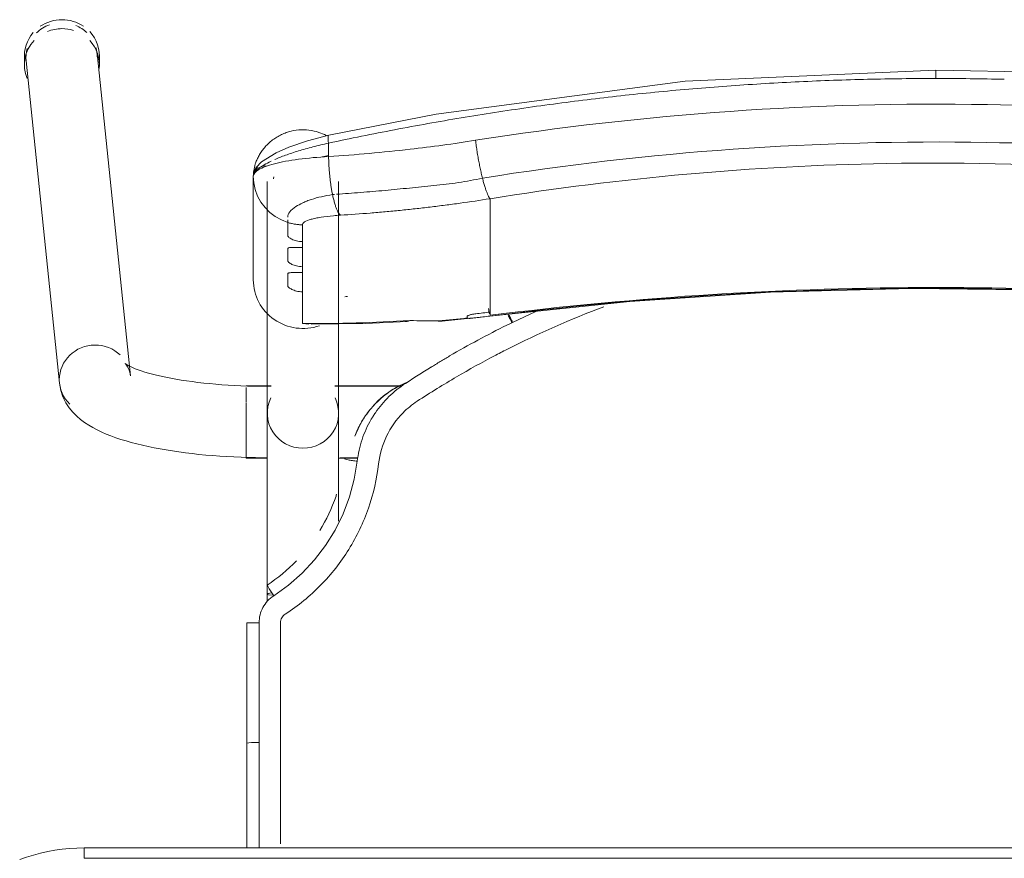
# Model space of a CAD drawing. Header units: metres. Extents: x 3 to 42.2, y -72.9 to -48.7.
# Tile 130 of 189: x 39.287 to 39.572, y -55.58 to -55.337. Entities that reach past the tile are written whole.
import ezdxf

# ---------------------------------------------------------------- set-up
doc = ezdxf.new("R2010")
doc.units = ezdxf.units.M
doc.layers.add('I-FURN', color=7, linetype='Continuous', lineweight=18)

# ---------------------------------------------------------------- blocks, each defined once
blk = doc.blocks.new('ConjuntoParaAlunoTamanho6 - CJA06_ConjuntoParaAlunoTamanho6-V16-1PAV')
at = {"layer": 'I-FURN', "color": 253, "true_color": 0xaaaaaa}
for p, q in [((-0.2643, 0.29456), (-0.2643, 0.29197)), ((-0.23354, 0.20182), (-0.24321, 0.29526)), ((-0.24254, 0.29197), (-0.24254, 0.29456)), ((-0.2638, 0.29312), (-0.25413, 0.19969)), ((-0.1979, 0.25969), (-0.1979, 0.22964)), ((-0.19385, 0.25812), (-0.19385, 0.19097)), ((-0.19207, 0.25896), (-0.19202, 0.25906)), ((-0.19202, 0.25906), (-0.19192, 0.25949)), ((-0.17315, 0.19097), (-0.17315, 0.25812)), ((-0.19734, 0.2558), (-0.19665, 0.25395)), ((-0.17493, 0.25435), (-0.17437, 0.25441)), ((-0.19665, 0.25395), (-0.1957, 0.25221)), ((-0.1957, 0.25221), (-0.19451, 0.25062)), ((-0.12923, 0.2438), (-0.12923, 0.25317)), ((-0.12923, 0.24214), (-0.12923, 0.2438)), ((-0.18366, 0.24073), (-0.18366, 0.23904)), ((-0.12923, 0.24214), (-0.12923, 0.23653)), ((-0.12923, 0.23653), (-0.12923, 0.23486)), ((-0.12923, 0.23486), (-0.12923, 0.22925)), ((-0.18366, 0.23345), (-0.18366, 0.23176)), ((-0.12923, 0.22925), (-0.12923, 0.22759)), ((-0.18366, 0.22617), (-0.18366, 0.21701)), ((-0.12923, 0.22759), (-0.12923, 0.22197)), ((-0.12923, 0.22197), (-0.12923, 0.22031)), ((-0.11598, 0.22048), (-0.1227, 0.21732)), ((-0.14414, 0.21757), (-0.12926, 0.21915)), ((-0.18366, 0.21701), (-0.1818, 0.21679)), ((-0.19271, 0.19894), (-0.2, 0.19894)), ((-0.2, 0.19844), (-0.2, 0.19411)), ((-0.19271, 0.19879), (-0.19385, 0.19879)), ((-0.19385, 0.19879), (-0.19385, 0.19845)), ((-0.19385, 0.19845), (-0.19385, 0.19764)), ((-0.15474, 0.19894), (-0.17429, 0.19894)), ((-0.15494, 0.19879), (-0.17429, 0.19879)), ((-0.2, 0.19393), (-0.2, 0.18575)), ((-0.19385, 0.19367), (-0.19385, 0.1916)), ((-0.2, 0.18573), (-0.2, 0.17922)), ((-0.19385, 0.18688), (-0.19385, 0.18582)), ((-0.19385, 0.18371), (-0.19385, 0.18582)), ((-0.2, 0.17916), (-0.2, 0.17794)), ((-0.2, 0.17794), (-0.19377, 0.17794)), ((-0.19385, 0.17809), (-0.19385, 0.17951)), ((-0.17323, 0.17794), (-0.1676, 0.17794)), ((-0.17268, 0.17809), (-0.16757, 0.17809)), ((-0.19385, 0.13857), (-0.19385, 0.13643)), ((-0.19983, 0.13021), (-0.19982, 0.0953)), ((-0.19982, 0.06488), (-0.19982, 0.0953)), ((-0.19982, 0.0953), (-0.19982, 0.09529)), ((-0.19623, 0.09556), (-0.19738, 0.09554)), ((0.247, 0.06497), (-0.247, 0.06497)), ((-0.247, 0.06497), (-0.247, 0.06197)), ((0.247, 0.06497), (-0.247, 0.06497))]:
    blk.add_line(p, q, dxfattribs=at)
at = {"layer": 'I-FURN', "color": 253, "true_color": 0xaaaaaa, "flags": 128}
for points in [[(0.0001, 0.2904), (-0.07267, 0.28721), (-0.14486, 0.2777), (-0.17603, 0.27161)], [(0.17623, 0.27161), (0.10331, 0.28398), (0.03018, 0.28985), (0.0001, 0.2904)], [(-0.17603, 0.27161), (-0.18218, 0.26997), (-0.18761, 0.26812), (-0.19131, 0.26652), (-0.19557, 0.2639), (-0.19708, 0.26226), (-0.19765, 0.26113), (-0.1979, 0.25971)], [(-0.17607, 0.26928), (-0.17607, 0.26831), (-0.17607, 0.26734), (-0.17607, 0.26637), (-0.17607, 0.2654)], [(-0.1979, 0.24468), (-0.1979, 0.2522), (-0.1979, 0.25971)], [(-0.1979, 0.25969), (-0.19776, 0.25773), (-0.19734, 0.2558)], [(-0.1979, 0.25969), (-0.1979, 0.25218), (-0.1979, 0.24467), (-0.1979, 0.23715), (-0.1979, 0.22964)], [(-0.19451, 0.25062), (-0.19311, 0.2492), (-0.19152, 0.24799)], [(-0.19152, 0.24799), (-0.18977, 0.24701), (-0.1879, 0.24628)], [(-0.1879, 0.24243), (-0.1879, 0.24339), (-0.1879, 0.24435), (-0.1879, 0.24532), (-0.1879, 0.24628)], [(-0.18366, 0.24561), (-0.18366, 0.24439), (-0.18366, 0.24317), (-0.18366, 0.24195), (-0.18366, 0.24073)], [(-0.1879, 0.23515), (-0.1879, 0.23603), (-0.1879, 0.23692), (-0.1879, 0.2378), (-0.1879, 0.23868)], [(-0.18366, 0.23904), (-0.18366, 0.23764), (-0.18366, 0.23624), (-0.18366, 0.23485), (-0.18366, 0.23345)], [(-0.1879, 0.22787), (-0.1879, 0.22876), (-0.1879, 0.22964), (-0.1879, 0.23052), (-0.1879, 0.23141)], [(-0.18366, 0.23176), (-0.18366, 0.23036), (-0.18366, 0.22897), (-0.18366, 0.22757), (-0.18366, 0.22617)], [(-0.12926, 0.21915), (-0.08865, 0.22342), (-0.0479, 0.2261), (-0.00707, 0.22717), (0.03376, 0.22666), (0.07455, 0.22454), (0.11521, 0.22083), (0.12946, 0.21915)], [(-0.12923, 0.22031), (-0.12923, 0.22007), (-0.12923, 0.21984), (-0.12923, 0.21961), (-0.12923, 0.21937)], [(-0.18111, 0.21677), (-0.16533, 0.21701), (-0.15331, 0.21761)], [(-0.1359, 0.2187), (-0.1359, 0.21878), (-0.1359, 0.21886), (-0.1359, 0.21893), (-0.1359, 0.21901)], [(-0.23354, 0.20182), (-0.23373, 0.20287), (-0.23403, 0.20376), (-0.23437, 0.20445), (-0.23469, 0.20492), (-0.23492, 0.20521), (-0.23505, 0.20534), (-0.23507, 0.20536)], [(-0.23507, 0.20536), (-0.23501, 0.20531), (-0.23482, 0.20518), (-0.23451, 0.20499), (-0.23408, 0.20476), (-0.23355, 0.20449), (-0.23291, 0.2042), (-0.23217, 0.20389), (-0.23133, 0.20358), (-0.23041, 0.20326), (-0.22941, 0.20294), (-0.22832, 0.20262), (-0.22717, 0.2023), (-0.22594, 0.20199), (-0.22464, 0.20169), (-0.22328, 0.2014), (-0.22186, 0.20112), (-0.22039, 0.20086), (-0.21886, 0.2006), (-0.21729, 0.20036), (-0.21567, 0.20014), (-0.214, 0.19993), (-0.2123, 0.19973), (-0.21057, 0.19956), (-0.2088, 0.1994), (-0.207, 0.19926), (-0.20518, 0.19913), (-0.20334, 0.19903), (-0.20148, 0.19894), (-0.19961, 0.19888), (-0.19772, 0.19883), (-0.19583, 0.1988), (-0.19394, 0.19879), (-0.19385, 0.19879)], [(-0.25413, 0.19969), (-0.25375, 0.19762), (-0.25311, 0.19572), (-0.25226, 0.19403), (-0.25129, 0.19256), (-0.25023, 0.19128), (-0.24913, 0.19017), (-0.24799, 0.18919), (-0.24683, 0.18832), (-0.24563, 0.18753), (-0.24441, 0.18681), (-0.24316, 0.18615), (-0.24188, 0.18553), (-0.24055, 0.18496), (-0.23919, 0.18441), (-0.23778, 0.1839), (-0.23633, 0.18341), (-0.23483, 0.18295), (-0.2333, 0.18251), (-0.23171, 0.1821), (-0.23008, 0.1817), (-0.22841, 0.18133), (-0.2267, 0.18098), (-0.22495, 0.18064), (-0.22315, 0.18033), (-0.22132, 0.18004), (-0.21946, 0.17976), (-0.21756, 0.17951), (-0.21562, 0.17928), (-0.21366, 0.17906), (-0.21168, 0.17887), (-0.20967, 0.1787), (-0.20763, 0.17855), (-0.20558, 0.17842), (-0.20352, 0.17831), (-0.20144, 0.17823), (-0.19935, 0.17816), (-0.19725, 0.17811), (-0.19515, 0.17809), (-0.19385, 0.17809)], [(-0.19385, 0.13857), (-0.19385, 0.14057), (-0.19385, 0.14257), (-0.19385, 0.14457), (-0.19385, 0.14656), (-0.19385, 0.14855), (-0.19385, 0.15053), (-0.19385, 0.15249), (-0.19385, 0.15444), (-0.19385, 0.15637), (-0.19385, 0.15827), (-0.19385, 0.16015), (-0.19385, 0.162), (-0.19385, 0.16382), (-0.19385, 0.1656), (-0.19385, 0.16735), (-0.19385, 0.16905), (-0.19385, 0.17071), (-0.19385, 0.17233), (-0.19385, 0.1739), (-0.19385, 0.17541), (-0.19385, 0.17687), (-0.19385, 0.17828), (-0.19385, 0.17963), (-0.19385, 0.18092), (-0.19385, 0.18215), (-0.19385, 0.18331), (-0.19385, 0.18441), (-0.19385, 0.18544), (-0.19385, 0.1864), (-0.19385, 0.18729), (-0.19385, 0.1881), (-0.19385, 0.18885), (-0.19385, 0.18951), (-0.19385, 0.19011), (-0.19385, 0.19062), (-0.19385, 0.19097)], [(-0.17315, 0.19097), (-0.17315, 0.19051), (-0.17315, 0.18998), (-0.17315, 0.18937), (-0.17315, 0.18869), (-0.17315, 0.18793), (-0.17315, 0.1871), (-0.17315, 0.18619), (-0.17315, 0.18522), (-0.17315, 0.18417), (-0.17315, 0.18306), (-0.17315, 0.18188), (-0.17315, 0.18064), (-0.17315, 0.17934), (-0.17315, 0.17798), (-0.17315, 0.17656), (-0.17315, 0.17508), (-0.17315, 0.17355), (-0.17315, 0.17198), (-0.17315, 0.17035), (-0.17315, 0.16868), (-0.17315, 0.16696), (-0.17315, 0.16521), (-0.17315, 0.16342), (-0.17315, 0.16159), (-0.17315, 0.15974)], [(-0.16841, 0.18438), (-0.16841, 0.18437), (-0.16841, 0.18435), (-0.16841, 0.18434), (-0.16841, 0.18432)], [(-0.16774, 0.17706), (-0.16861, 0.17188), (-0.16997, 0.16679), (-0.17181, 0.16185), (-0.17415, 0.15713), (-0.17693, 0.15265), (-0.18013, 0.14846), (-0.18374, 0.14461), (-0.18771, 0.14113), (-0.19199, 0.13805)], [(-0.19623, 0.13025), (-0.19623, 0.12331), (-0.19623, 0.11637), (-0.19623, 0.10942), (-0.19623, 0.10249), (-0.19623, 0.09556)], [(-0.19738, 0.09554), (-0.19841, 0.0955), (-0.1992, 0.09544), (-0.19969, 0.09537), (-0.19982, 0.0953)], [(-0.247, 0.06497), (-0.24912, 0.06492), (-0.25124, 0.0648), (-0.25334, 0.06459), (-0.25544, 0.06429), (-0.25753, 0.06391), (-0.2596, 0.06345), (-0.26165, 0.0629), (-0.26367, 0.06228), (-0.26567, 0.06157)], [(0.247, 0.06197), (0.1235, 0.06197), (0, 0.06197), (-0.1235, 0.06197), (-0.247, 0.06197)], [(-0.247, 0.06197), (-0.1235, 0.06197), (0, 0.06197), (0.1235, 0.06197), (0.247, 0.06197)]]:
    blk.add_lwpolyline(points, dxfattribs=at)
at = {"layer": 'I-FURN', "color": 253, "true_color": 0xaaaaaa}
for centre, major_axis, ratio, start_param, end_param in [((-0.25351, 0.29419), (0.01029, 0.00107), 0.967158, 1.815725, 2.256389), ((-0.25342, 0.29456), (0.01088, 0), 0.965926, 1.570796, 2.185058), ((-0.25342, 0.29456), (0.01088, 0), 0.965926, 0.959427, 1.570796), ((-0.25351, 0.29419), (0.01029, 0.00107), 0.967158, 0.685592, 1.060105), ((-0.25342, 0.29456), (0.01088, 0), 0.965926, 2.438822, 3.243525), ((-0.25342, 0.29197), (0.01088, 0), 0.965926, 1.570796, 1.965237), ((-0.25342, 0.29197), (0.01088, 0), 0.965926, 1.257624, 1.570796), ((-0.25342, 0.29456), (0.01088, 0), 0.965926, 6.170166, 7.020457), ((-0.25342, 0.29197), (0.01088, 0), 0.965926, 2.404268, 3.526261), ((-0.25342, 0.29197), (0.01088, 0), 0.965926, 6.182855, 7.015454), ((-0.25351, 0.29419), (0.01029, 0.00107), 0.967158, 6.18338, 6.464028), ((-0.25351, 0.29419), (0.01029, 0.00107), 0.967158, 2.780211, 3.141593), ((-0.1835, 0.22964), (-0.0144, 0), 0.978148, 0, 1.909658), ((0.0001, -0.77159), (1.0211, 0), 0.978148, 1.443771, 1.697822), ((0.0001, -0.77117), (1.0209, 0), 0.978148, 1.443771, 1.697822), ((-0.17927, 0.60128), (0.385, 0), 0.978148, 4.732926, 4.735013), ((-0.17927, 0.60356), (0.395, 0), 0.978148, 4.828782, 4.839414), ((-0.1305, 0.22908), (-0.00124, 0.00992), 0.026339, 2.463316, 2.789234), ((-0.17927, 0.60336), (0.395, 0), 0.978148, 4.701279, 4.780293), ((-0.14501, 0.22754), (-0.00087, 0.00996), 0.018501, 2.957526, 3.350225), ((-0.17927, 0.60263), (0.395, 0), 0.978148, 4.801491, 4.822541), ((-0.17927, 0.60221), (0.3948, 0), 0.978148, 4.828842, 4.839414), ((-0.24383, 0.20075), (0.01029, 0.00107), 0.967158, 1.470991, 3.041787), ((-0.24383, 0.20075), (0.01029, 0.00107), 0.967158, 0.685592, 1.470991), ((-0.24383, 0.20075), (0.01029, 0.00107), 0.967158, 3.041787, 3.827185), ((-0.1835, 0.19097), (0.01035, 0), 0.978148, 2.686587, 4.712389), ((-0.1835, 0.19097), (0.01035, 0), 0.978148, 4.712389, 6.738191), ((-0.1835, 0.13857), (0.01035, 0), 0.069756, 2.648425, 3.665191)]:
    blk.add_ellipse(centre, major_axis=major_axis, ratio=ratio, start_param=start_param, end_param=end_param, dxfattribs=at)
for points in [[(0.0001, 0.29036), (0.0001, 0.29029), (0.0001, 0.29001), (0.0001, 0.28916), (0.0001, 0.28841), (0.0001, 0.28802)], [(-0.05929, 0.28591), (-0.06588, 0.28544), (-0.07245, 0.28489), (-0.07901, 0.28427)], [(-0.03953, 0.28708), (-0.04612, 0.28677), (-0.05271, 0.28638), (-0.05929, 0.28591)], [(-0.01972, 0.28779), (-0.02633, 0.28763), (-0.03293, 0.2874), (-0.03953, 0.28708)], [(0.0001, 0.28802), (-0.00651, 0.28802), (-0.01312, 0.28795), (-0.01972, 0.28779)], [(0.01992, 0.28779), (0.01332, 0.28795), (0.00671, 0.28802), (0.0001, 0.28802)], [(-0.11819, 0.27961), (-0.12468, 0.27869), (-0.13116, 0.27768), (-0.13762, 0.27661)], [(-0.13762, 0.27661), (-0.14407, 0.27553), (-0.15051, 0.27438), (-0.15692, 0.27316)], [(-0.15692, 0.27316), (-0.16332, 0.27194), (-0.16971, 0.27065), (-0.17607, 0.26928)], [(-0.1917, 0.26452), (-0.19074, 0.26494), (-0.18865, 0.26578), (-0.18491, 0.26704), (-0.18064, 0.26823), (-0.1776, 0.26895), (-0.17607, 0.26928)], [(-0.13346, 0.2701), (-0.13339, 0.26956), (-0.13324, 0.26848), (-0.133, 0.26684), (-0.13272, 0.2652), (-0.13242, 0.26359), (-0.13211, 0.26203), (-0.13178, 0.26053), (-0.13155, 0.25959), (-0.13144, 0.25914)], [(-0.17609, 0.26577), (-0.1767, 0.26561), (-0.17731, 0.26545), (-0.17791, 0.26528)], [(-0.17607, 0.2654), (-0.17914, 0.26523), (-0.18504, 0.2647), (-0.19219, 0.26337), (-0.19682, 0.26165), (-0.1979, 0.26035), (-0.1979, 0.25969)], [(-0.17607, 0.2654), (-0.17606, 0.26498), (-0.17604, 0.26413), (-0.17598, 0.26285), (-0.1759, 0.26156), (-0.17579, 0.26028), (-0.17566, 0.25902), (-0.17551, 0.25778), (-0.17533, 0.25659), (-0.17514, 0.25544), (-0.175, 0.25471), (-0.17493, 0.25435)], [(-0.12923, 0.25317), (-0.12932, 0.25327), (-0.1295, 0.25353), (-0.1298, 0.25409), (-0.13011, 0.25481), (-0.13044, 0.25568), (-0.13077, 0.2567), (-0.1311, 0.25786), (-0.13133, 0.2587), (-0.13144, 0.25914)], [(-0.17493, 0.25435), (-0.17484, 0.25392), (-0.17465, 0.25308), (-0.17435, 0.25195), (-0.17403, 0.25093), (-0.17369, 0.25006), (-0.17335, 0.24934), (-0.173, 0.24877), (-0.17277, 0.2485), (-0.17265, 0.2484)], [(-0.16398, 0.24902), (-0.16687, 0.24878), (-0.16977, 0.24858), (-0.17265, 0.2484)], [(-0.15964, 0.24939), (-0.16109, 0.24926), (-0.16254, 0.24913), (-0.16398, 0.24902)], [(-0.14661, 0.25076), (-0.14806, 0.25058), (-0.14951, 0.25042), (-0.15095, 0.25026)], [(-0.14226, 0.2513), (-0.14371, 0.25111), (-0.14516, 0.25093), (-0.14661, 0.25076)], [(-0.1879, 0.24628), (-0.18756, 0.24617), (-0.18687, 0.24599), (-0.18581, 0.24578), (-0.18474, 0.24565), (-0.18402, 0.24561), (-0.18366, 0.24561)], [(-0.09625, 0.22184), (-0.10584, 0.21825), (-0.1152, 0.21414), (-0.12434, 0.2095)], [(-0.15397, 0.21772), (-0.15349, 0.21752), (-0.153, 0.21758), (-0.15247, 0.21788)], [(-0.15247, 0.21788), (-0.15113, 0.21782), (-0.1484, 0.21775), (-0.14556, 0.21776), (-0.14412, 0.21779)], [(-0.1359, 0.21901), (-0.1359, 0.21905), (-0.13586, 0.21912), (-0.13573, 0.21923), (-0.13549, 0.21935), (-0.13518, 0.21946), (-0.13479, 0.21957), (-0.13436, 0.21967), (-0.1339, 0.21974), (-0.13357, 0.21979), (-0.1334, 0.21981)], [(-0.13585, 0.2186), (-0.13587, 0.21862), (-0.13589, 0.21865), (-0.1359, 0.21868), (-0.1359, 0.2187)], [(-0.1227, 0.21732), (-0.12297, 0.21719), (-0.12353, 0.21692), (-0.12408, 0.21665), (-0.12436, 0.21651)], [(-0.12335, 0.21813), (-0.12356, 0.21856), (-0.12377, 0.21898), (-0.12395, 0.21936)], [(-0.12289, 0.21723), (-0.12304, 0.21753), (-0.12319, 0.21783), (-0.12334, 0.21813)], [(-0.12436, 0.21651), (-0.12717, 0.21512), (-0.13276, 0.21224), (-0.13826, 0.20916), (-0.14098, 0.20758)], [(-0.12434, 0.2095), (-0.12494, 0.2092), (-0.12615, 0.20858), (-0.12737, 0.20794), (-0.12798, 0.20762)], [(-0.12798, 0.20762), (-0.13157, 0.20574), (-0.13889, 0.20168), (-0.14651, 0.19698), (-0.1504, 0.19445)], [(-0.14098, 0.20758), (-0.14188, 0.20704), (-0.14368, 0.20597), (-0.14546, 0.20487), (-0.14635, 0.20432)], [(-0.14638, 0.20431), (-0.14762, 0.20355), (-0.1501, 0.202), (-0.15256, 0.20043), (-0.15378, 0.19963)], [(-0.16501, 0.19076), (-0.16447, 0.19151), (-0.16331, 0.19295), (-0.16135, 0.19493), (-0.15919, 0.19669), (-0.15764, 0.19771), (-0.15683, 0.19818)], [(-0.15378, 0.19963), (-0.1555, 0.19851), (-0.15869, 0.19594), (-0.16134, 0.1928), (-0.1625, 0.1911)], [(-0.1568, 0.1982), (-0.15576, 0.1988), (-0.15475, 0.1993), (-0.15376, 0.19971)], [(-0.1504, 0.19445), (-0.15113, 0.19396), (-0.15256, 0.19293), (-0.15386, 0.19174), (-0.15448, 0.19112)], [(-0.16371, 0.18924), (-0.16479, 0.18738), (-0.16656, 0.18343), (-0.1675, 0.1792), (-0.16774, 0.17706)], [(-0.1625, 0.1911), (-0.16271, 0.1908), (-0.16313, 0.19018), (-0.16352, 0.18955), (-0.16371, 0.18924)], [(-0.15448, 0.19112), (-0.15645, 0.18912), (-0.15969, 0.18452), (-0.16124, 0.17915), (-0.16156, 0.17636)], [(-0.16774, 0.17706), (-0.16823, 0.17712), (-0.16921, 0.17725), (-0.17046, 0.17746), (-0.17128, 0.17766), (-0.17147, 0.17776), (-0.17146, 0.1778)], [(-0.1854, 0.14823), (-0.18797, 0.14558), (-0.19084, 0.14321), (-0.19391, 0.14119)], [(-0.19391, 0.14119), (-0.19393, 0.14119), (-0.19385, 0.14103), (-0.19344, 0.14033), (-0.19278, 0.13928), (-0.19225, 0.13846), (-0.19199, 0.13805)], [(-0.19199, 0.13805), (-0.19265, 0.13762), (-0.19383, 0.13663), (-0.19519, 0.13473), (-0.19604, 0.13255), (-0.19622, 0.13104), (-0.19623, 0.13025)], [(-0.18863, 0.13277), (-0.18884, 0.13263), (-0.18922, 0.13231), (-0.18966, 0.1317), (-0.18994, 0.13099), (-0.19, 0.1305), (-0.19, 0.13025)], [(-0.19623, 0.13025), (-0.19672, 0.13025), (-0.1977, 0.13025), (-0.19891, 0.13024), (-0.19969, 0.13022), (-0.19984, 0.13021), (-0.19982, 0.1302)], [(-0.19982, 0.12147), (-0.19982, 0.12438), (-0.19982, 0.12729), (-0.19982, 0.1302)], [(-0.19982, 0.1302), (-0.19982, 0.12438), (-0.19982, 0.11273), (-0.19982, 0.1011), (-0.19982, 0.09529)], [(-0.19982, 0.09528), (-0.19982, 0.1011), (-0.19982, 0.10691), (-0.19982, 0.11273)], [(-0.19982, 0.09529), (-0.19982, 0.08515), (-0.19982, 0.07502), (-0.19982, 0.06488)], [(-0.19982, 0.06488), (-0.19982, 0.06837), (-0.19982, 0.07185), (-0.19982, 0.07534)]]:
    blk.add_open_spline(points, degree=3, dxfattribs=at)
for points, knots in [([(-0.07901, 0.28427), (-0.08557, 0.28365), (-0.09866, 0.28225), (-0.11169, 0.28054), (-0.11819, 0.27961)], [-0.5555535, -0.5555535, -0.5555535, -0.5555535, -0.4444444, -0.3333333, -0.3333333, -0.3333333, -0.3333333]), ([(-0.13346, 0.2701), (-0.0847, 0.2778), (0.00519, 0.28415), (0.09466, 0.27626), (0.13366, 0.2701)], [-1, -1, -1, -1, -0.444444, 0, 0, 0, 0]), ([(-0.1979, 0.25971), (-0.1979, 0.26019), (-0.19783, 0.26127), (-0.19747, 0.26287), (-0.19695, 0.2643), (-0.19642, 0.26543), (-0.19585, 0.26637), (-0.19534, 0.26711), (-0.19492, 0.26766), (-0.19447, 0.26819), (-0.19382, 0.2689), (-0.19291, 0.26975), (-0.1919, 0.27053), (-0.19105, 0.27107), (-0.1904, 0.27144), (-0.18973, 0.27177), (-0.18883, 0.27217), (-0.18719, 0.27275), (-0.18474, 0.2732), (-0.18174, 0.27315), (-0.17906, 0.27255), (-0.17745, 0.27187), (-0.17679, 0.27153)], [0, 0, 0, 0, 0.0625, 0.125, 0.15625, 0.1875, 0.21875, 0.234375, 0.25, 0.265625, 0.28125, 0.3125, 0.34375, 0.359375, 0.375, 0.390625, 0.40625, 0.4375, 0.5, 0.5625, 0.625, 0.6721865, 0.6721865, 0.6721865, 0.6721865]), ([(-0.1761, 0.27156), (-0.17616, 0.27149), (-0.17627, 0.27106), (-0.17619, 0.27003), (-0.17607, 0.26928)], [0.625, 0.625, 0.625, 0.625, 0.75, 1, 1, 1, 1]), ([(-0.17607, 0.2654), (-0.1682, 0.2659), (-0.154, 0.26716), (-0.13977, 0.2691), (-0.13346, 0.2701)], [-1, -1, -1, -1, -0.444444, 0, 0, 0, 0]), ([(-0.13144, 0.25914), (-0.08343, 0.26683), (0.00512, 0.27318), (0.09323, 0.26529), (0.13164, 0.25914)], [-1, -1, -1, -1, -0.444444, 0, 0, 0, 0]), ([(-0.1979, 0.25971), (-0.1979, 0.26034), (-0.19697, 0.26173), (-0.1942, 0.26334), (-0.19272, 0.26405)], [0, 0, 0, 0, 0.25, 0.4547786, 0.4547786, 0.4547786, 0.4547786]), ([(0.12943, 0.25317), (0.08224, 0.26075), (-0.00484, 0.26702), (-0.09148, 0.25924), (-0.12923, 0.25317)], [-1, -1, -1, -1, -0.444444, 0, 0, 0, 0]), ([(-0.1965, 0.2622), (-0.19671, 0.26207), (-0.1971, 0.26176), (-0.19769, 0.26096), (-0.1979, 0.26021), (-0.1979, 0.25971)], [0.75, 0.75, 0.75, 0.75, 0.8125, 0.875, 1, 1, 1, 1]), ([(-0.19421, 0.2626), (-0.1945, 0.26266), (-0.19502, 0.2627), (-0.19554, 0.2626), (-0.19576, 0.26254)], [0.5473049, 0.5473049, 0.5473049, 0.5473049, 0.625, 0.6812684, 0.6812684, 0.6812684, 0.6812684]), ([(-0.17381, 0.25447), (-0.17147, 0.25462), (-0.16677, 0.25497), (-0.1597, 0.25557), (-0.1538, 0.25614), (-0.14908, 0.25663), (-0.14554, 0.25703), (-0.14198, 0.25739), (-0.13843, 0.25782), (-0.13492, 0.25842), (-0.13259, 0.25889), (-0.13144, 0.25914)], [0, 0, 0, 0, 0.166667, 0.333333, 0.5, 0.583333, 0.666667, 0.75, 0.833333, 0.916667, 1, 1, 1, 1]), ([(-0.1879, 0.24778), (-0.18791, 0.24829), (-0.1875, 0.24933), (-0.18588, 0.25077), (-0.184, 0.25182), (-0.1824, 0.2525), (-0.17978, 0.25344), (-0.17715, 0.25404), (-0.17493, 0.25435)], [0, 0, 0, 0, 0.2, 0.4, 0.55, 0.625, 0.7, 1, 1, 1, 1]), ([(-0.12923, 0.25317), (-0.13213, 0.25271), (-0.13647, 0.25207), (-0.14082, 0.25148), (-0.14226, 0.2513)], [-1, -1, -1, -1, -0.8, -0.7, -0.7, -0.7, -0.7]), ([(-0.15095, 0.25026), (-0.1524, 0.2501), (-0.1553, 0.24979), (-0.15819, 0.24952), (-0.15964, 0.24939)], [-0.4999999, -0.4999999, -0.4999999, -0.4999999, -0.4, -0.3, -0.3, -0.3, -0.3]), ([(-0.1879, 0.24628), (-0.1879, 0.24644), (-0.1879, 0.2467), (-0.1879, 0.247), (-0.1879, 0.2471)], [0, 0, 0, 0, 0.4, 0.6, 0.6, 0.6, 0.6]), ([(-0.17265, 0.2484), (-0.17333, 0.24836), (-0.17532, 0.24821), (-0.17777, 0.24791), (-0.17985, 0.24753), (-0.18163, 0.2471), (-0.18322, 0.24646), (-0.18366, 0.2459), (-0.18366, 0.24561)], [-1, -1, -1, -1, -0.888889, -0.666667, -0.555556, -0.444444, -0.222222, 0, 0, 0, 0]), ([(-0.18366, 0.24073), (-0.18428, 0.24075), (-0.18512, 0.24088), (-0.18609, 0.24117), (-0.18671, 0.24142), (-0.18723, 0.2417), (-0.18762, 0.24198), (-0.18784, 0.24222), (-0.1879, 0.24236), (-0.1879, 0.24243)], [0, 0, 0, 0, 0.25, 0.375, 0.5, 0.625, 0.75, 0.875, 1, 1, 1, 1]), ([(-0.1879, 0.23868), (-0.1879, 0.23875), (-0.18784, 0.23885), (-0.18762, 0.23896), (-0.18723, 0.23902), (-0.18671, 0.23904), (-0.18609, 0.23904), (-0.18512, 0.23903), (-0.18428, 0.23902), (-0.18366, 0.23904)], [0, 0, 0, 0, 0.125, 0.25, 0.375, 0.5, 0.625, 0.75, 1, 1, 1, 1]), ([(-0.18366, 0.23345), (-0.18428, 0.23348), (-0.18512, 0.2336), (-0.18609, 0.23389), (-0.18671, 0.23414), (-0.18723, 0.23442), (-0.18762, 0.2347), (-0.18784, 0.23494), (-0.1879, 0.23508), (-0.1879, 0.23515)], [0, 0, 0, 0, 0.25, 0.375, 0.5, 0.625, 0.75, 0.875, 1, 1, 1, 1]), ([(-0.1879, 0.23141), (-0.1879, 0.23147), (-0.18784, 0.23158), (-0.18762, 0.23168), (-0.18723, 0.23174), (-0.18671, 0.23176), (-0.18609, 0.23176), (-0.18512, 0.23175), (-0.18428, 0.23175), (-0.18366, 0.23176)], [0, 0, 0, 0, 0.125, 0.25, 0.375, 0.5, 0.625, 0.75, 1, 1, 1, 1]), ([(-0.18366, 0.22617), (-0.18428, 0.2262), (-0.18512, 0.22633), (-0.18609, 0.22661), (-0.18671, 0.22687), (-0.18723, 0.22714), (-0.18762, 0.22742), (-0.18784, 0.22767), (-0.1879, 0.22781), (-0.1879, 0.22787)], [0, 0, 0, 0, 0.25, 0.375, 0.5, 0.625, 0.75, 0.875, 1, 1, 1, 1]), ([(-0.1334, 0.21866), (-0.1337, 0.21862), (-0.13425, 0.21856), (-0.13488, 0.2185), (-0.13529, 0.21849), (-0.13555, 0.2185), (-0.13573, 0.21853), (-0.13582, 0.21857), (-0.13585, 0.2186)], [0, 0, 0, 0, 0.25, 0.5, 0.625, 0.75, 0.875, 1, 1, 1, 1]), ([(-0.12388, 0.21967), (-0.12372, 0.21936), (-0.12333, 0.2186), (-0.12291, 0.21776), (-0.1227, 0.21732)], [0.5302375, 0.5302375, 0.5302375, 0.5302375, 0.75, 1, 1, 1, 1]), ([(-0.15863, 0.1971), (-0.16081, 0.19558), (-0.16383, 0.19273), (-0.16686, 0.18807), (-0.16796, 0.18563), (-0.16841, 0.18438)], [0, 0, 0, 0, 0.5, 0.75, 1, 1, 1, 1]), ([(-0.1535, 0.1999), (-0.15406, 0.19967), (-0.15585, 0.19886), (-0.15753, 0.19787), (-0.15863, 0.1971)], [0.6367527, 0.6367527, 0.6367527, 0.6367527, 0.75, 1, 1, 1, 1]), ([(-0.16841, 0.18432), (-0.16799, 0.18547), (-0.16725, 0.18714), (-0.16604, 0.18925), (-0.16537, 0.19026), (-0.16501, 0.19076)], [0, 0, 0, 0, 0.5, 0.75, 1, 1, 1, 1]), ([(-0.16156, 0.17636), (-0.16208, 0.17191), (-0.16353, 0.16549), (-0.16692, 0.15729), (-0.1701, 0.15145), (-0.17391, 0.14602), (-0.17976, 0.13936), (-0.18487, 0.13521), (-0.18863, 0.13277)], [0, 0, 0, 0, 0.25, 0.375, 0.5, 0.625, 0.75, 1, 1, 1, 1]), ([(-0.17375, 0.16748), (-0.1738, 0.16731), (-0.17505, 0.16363), (-0.17671, 0.16011), (-0.17864, 0.15696)], [0.2383501, 0.2383501, 0.2383501, 0.2383501, 0.25, 0.5, 0.5, 0.5, 0.5]), ([(-0.19, 0.13025), (-0.19, 0.12863), (-0.19, 0.12547), (-0.19, 0.12092), (-0.19, 0.1173), (-0.19, 0.1145), (-0.19, 0.11243), (-0.19, 0.11052), (-0.19, 0.10828), (-0.19, 0.10624), (-0.19, 0.10408), (-0.19, 0.10228), (-0.19, 0.10023), (-0.19, 0.09774), (-0.19, 0.09515), (-0.19, 0.09189), (-0.19, 0.08842), (-0.19, 0.08419), (-0.19, 0.08049), (-0.19, 0.07684), (-0.19, 0.07351), (-0.19, 0.07081), (-0.19, 0.0683), (-0.19, 0.06666), (-0.19, 0.06612)], [0, 0, 0, 0, 0.03125, 0.0625, 0.09375, 0.109375, 0.125, 0.140625, 0.15625, 0.1875, 0.203125, 0.21875, 0.234375, 0.25, 0.265625, 0.28125, 0.3125, 0.328125, 0.34375, 0.359375, 0.3671875, 0.375, 0.3828125, 0.3865101, 0.3865101, 0.3865101, 0.3865101]), ([(-0.19623, 0.06488), (-0.19623, 0.06802), (-0.19623, 0.0747), (-0.19623, 0.0849), (-0.19623, 0.09203), (-0.19623, 0.09556)], [0.8397159, 0.8397159, 0.8397159, 0.8397159, 0.8888889, 0.9444444, 1, 1, 1, 1])]:
    blk.add_open_spline(points, degree=3, knots=knots, dxfattribs=at)
blk = doc.blocks.new('4 GRE - ESCOLA DE CINEMA E AUDIOVISUAL CINE REX R07_rvt-1-1PAV')
at = {"layer": 'I-FURN', "color": 253, "lineweight": 18, "true_color": 0xaaaaaa}
blk.add_blockref('ConjuntoParaAlunoTamanho6 - CJA06_ConjuntoParaAlunoTamanho6-V16-1PAV', (39.55241, -55.64244), dxfattribs=at)

msp = doc.modelspace()

# ---------------------------------------------------------------- block references
at = {"lineweight": 5}
msp.add_blockref('4 GRE - ESCOLA DE CINEMA E AUDIOVISUAL CINE REX R07_rvt-1-1PAV', (0, 0), dxfattribs=at)

doc.saveas('drawing.dxf')
